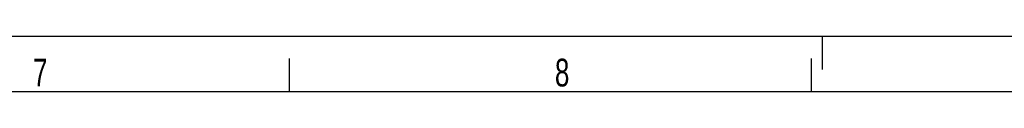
# Model space of a CAD drawing. Extents: x 0 to 594, y 0 to 420.
# Tile 15 of 18: x 330 to 418, y 415 to 420. Entities that reach past the tile are written whole.
import ezdxf

# ---------------------------------------------------------------- set-up
doc = ezdxf.new("R2010")
doc.units = 0
doc.header["$LTSCALE"] = 32.67
doc.layers.add('PR7000-160_DXF_FORMAT', color=7, linetype='CONTINUOUS')
doc.styles.get("Standard").update_dxf_attribs({"font": 'txt', "width": 0.7})

msp = doc.modelspace()

# ---------------------------------------------------------------- linework, layer by layer
at = {"layer": 'PR7000-160_DXF_FORMAT', "color": 7, "linetype": 'CONTINUOUS'}
for p, q in [((0, 420), (594, 420)), ((402, 417), (402, 420)), ((354, 415), (354, 418)), ((401, 415), (401, 418)), ((589, 415), (25, 415))]:
    msp.add_line(p, q, dxfattribs=at)

# ---------------------------------------------------------------- texts
at = {"layer": 'PR7000-160_DXF_FORMAT', "color": 2, "linetype": 'CONTINUOUS', "char_height": 2.5, "width": 2.94643, "attachment_point": 1}
for s, insert in [('7', (330.891, 417.977)), ('8', (377.891, 417.977))]:
    msp.add_mtext(s, dxfattribs=dict(at, insert=insert))

doc.saveas('drawing.dxf')
